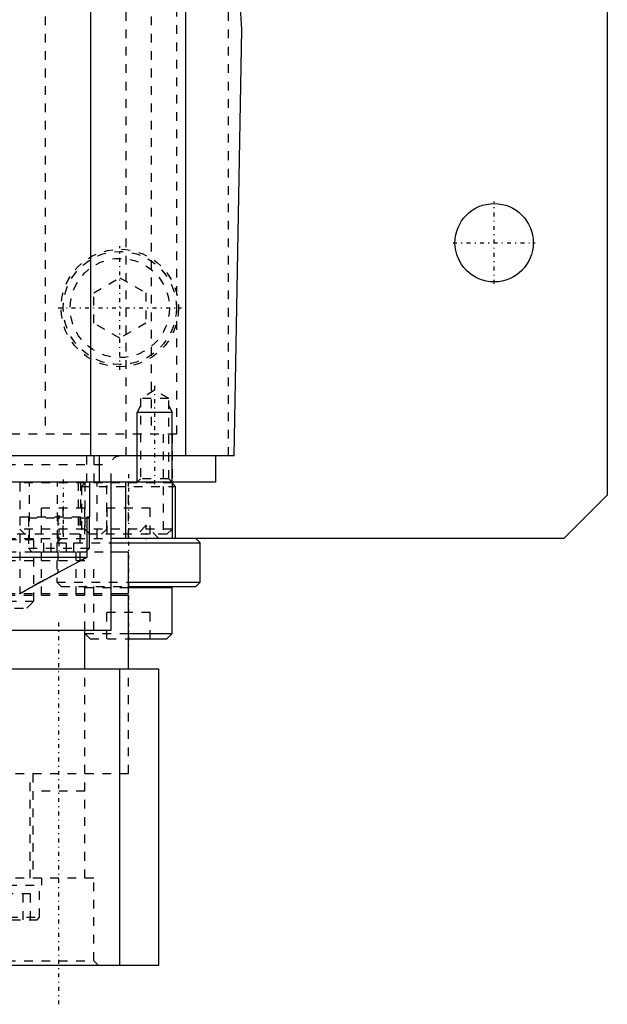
# Model space of a CAD drawing. Extents: x -100 to 100, y -58 to 429.
# Tile 8 of 12: x 32 to 100, y -26 to 87. Entities that reach past the tile are written whole.
import ezdxf

# ---------------------------------------------------------------- set-up
doc = ezdxf.new("R2010")
doc.units = 0
doc.linetypes.add('CENTER', pattern=[1.5, 0.45, -0.5, 0.05, -0.5])
doc.linetypes.add('DASHED', pattern=[2, 1, -1])
for name, color, linetype in [('AM_0', 7, 'CONTINUOUS'), ('AM_10', 7, 'CONTINUOUS'), ('AM_3', 7, 'DASHED'), ('AM_7', 7, 'CENTER')]:
    doc.layers.add(name, color=color, linetype=linetype)

msp = doc.modelspace()

# ---------------------------------------------------------------- linework, layer by layer
at = {"layer": 'AM_0', "color": 7, "linetype": 'CONTINUOUS'}
for p, q in [((58, 85.5), (50.81, 222.76)), ((51.58, 36.5), (51.58, 207.93)), ((40.68, 36.5), (40.68, 177.66)), ((100, 151), (100, 32)), ((57.14, 36.5), (58, 85.5)), ((57.14, 36.5), (0.16, 36.5)), ((41.65, 33.5), (41.65, 36.5)), ((55, 36.5), (55, 33.5)), ((55, 33.5), (-55, 33.5)), ((40.56, 29.5), (40.56, 33.5)), ((43, 16.5), (43, 33.5)), ((44.64, 33.5), (44.64, 27)), ((50, 33.5), (50, 27)), ((50.4, 33), (50, 33.4)), ((50, 33), (50.4, 33)), ((50.4, 27), (50.4, 33)), ((100, 32), (95, 27)), ((40.24, 24.89), (40.24, 29.5)), ((40.24, 29.5), (40.56, 29.5)), ((40.24, 29.4), (40.5, 29.4)), ((40.5, 25.9), (40.5, 29.4)), ((95, 27), (43, 27)), ((43, 26.5), (53.25, 26.5)), ((53.25, 26.5), (52.75, 27)), ((53.25, 22), (53.25, 26.5)), ((27.78, 24.89), (40.24, 24.89)), ((40.24, 25.64), (40.5, 25.9)), ((40.24, 25.9), (40.5, 25.9)), ((43, 25.5), (45, 25.5)), ((45, 20.7), (45, 25.5)), ((39.39, 24.4), (36.87, 23.07)), ((34.12, 21.58), (33.5, 21.24)), ((35.36, 22.26), (34.86, 21.99)), ((45, 22), (53.25, 22)), ((45, 21.5), (52.75, 21.5)), ((52.75, 21.5), (53.25, 22)), ((32.82, 20.85), (32.57, 20.71)), ((43.01, 20.7), (45, 20.7)), ((43.01, 20.5), (45, 20.5)), ((45, 21.4), (50, 21.4)), ((45, 12), (45, 20.5)), ((50, 16.1), (50, 21.4)), ((23.91, 16.5), (43, 16.5)), ((40, 12), (40, 16.5)), ((45, 16.1), (50, 16.1)), ((49.4, 15.5), (50, 16.1)), ((45, 15.5), (49.4, 15.5)), ((48.5, 12), (21.71, 12)), ((44, -22), (44, 12)), ((48.5, -22), (48.5, 12)), ((8, -22), (48.5, -22))]:
    msp.add_line(p, q, dxfattribs=at)
for points in [[(40.24, 24.89, 0), (40.22, 24.88, 0), (40.19, 24.86, 0), (40.16, 24.84, 0), (40.14, 24.83, 0), (40.12, 24.82, 0), (40.08, 24.79, 0), (40.04, 24.77, 0), (39.99, 24.74, 0), (39.95, 24.71, 0), (39.9, 24.69, 0), (39.87, 24.67, 0), (39.85, 24.66, 0), (39.8, 24.63, 0), (39.75, 24.6, 0), (39.69, 24.57, 0), (39.64, 24.54, 0), (39.58, 24.51, 0), (39.56, 24.49, 0), (39.53, 24.48, 0), (39.47, 24.45, 0), (39.42, 24.42, 0), (39.39, 24.4, 0)], [(39.39, 24.4, 0), (39.42, 24.42, 0), (39.47, 24.45, 0), (39.53, 24.48, 0), (39.56, 24.49, 0), (39.58, 24.51, 0), (39.64, 24.54, 0), (39.69, 24.57, 0), (39.75, 24.6, 0), (39.8, 24.63, 0), (39.85, 24.66, 0), (39.87, 24.67, 0), (39.9, 24.69, 0), (39.95, 24.71, 0), (39.99, 24.74, 0), (40.04, 24.77, 0), (40.08, 24.79, 0), (40.12, 24.82, 0), (40.14, 24.83, 0), (40.16, 24.84, 0), (40.19, 24.86, 0), (40.22, 24.88, 0), (40.24, 24.89, 0)], [(32.5, 20.67, 0), (32.5, 20.67, 0), (32.5, 20.67, 0), (32.5, 20.67, 0), (32.5, 20.67, 0), (32.51, 20.67, 0), (32.51, 20.68, 0), (32.52, 20.68, 0), (32.52, 20.68, 0), (32.53, 20.69, 0), (32.54, 20.69, 0), (32.54, 20.7, 0), (32.55, 20.7, 0), (32.56, 20.7, 0), (32.57, 20.71, 0), (32.58, 20.72, 0), (32.59, 20.73, 0), (32.61, 20.73, 0), (32.62, 20.74, 0), (32.62, 20.74, 0), (32.64, 20.75, 0), (32.66, 20.76, 0), (32.67, 20.77, 0), (32.68, 20.77, 0), (32.69, 20.78, 0), (32.71, 20.79, 0), (32.72, 20.8, 0), (32.74, 20.81, 0), (32.76, 20.82, 0), (32.78, 20.83, 0), (32.8, 20.84, 0), (32.83, 20.86, 0), (32.85, 20.87, 0), (32.87, 20.88, 0), (32.88, 20.89, 0), (32.91, 20.9, 0), (32.94, 20.92, 0), (32.96, 20.94, 0), (32.99, 20.95, 0), (33.03, 20.97, 0), (33.04, 20.98, 0), (33.06, 20.99, 0), (33.09, 21.01, 0), (33.12, 21.03, 0), (33.16, 21.05, 0), (33.19, 21.06, 0), (33.23, 21.08, 0), (33.24, 21.1, 0), (33.26, 21.11, 0), (33.3, 21.13, 0), (33.34, 21.15, 0), (33.37, 21.17, 0), (33.41, 21.19, 0), (33.45, 21.21, 0), (33.47, 21.22, 0), (33.49, 21.24, 0), (33.53, 21.26, 0), (33.58, 21.28, 0), (33.62, 21.31, 0), (33.66, 21.33, 0), (33.7, 21.35, 0), (33.73, 21.37, 0), (33.75, 21.38, 0), (33.79, 21.4, 0), (33.84, 21.43, 0), (33.86, 21.44, 0), (33.88, 21.45, 0), (33.93, 21.48, 0), (33.98, 21.51, 0), (34, 21.52, 0), (34.02, 21.53, 0), (34.07, 21.56, 0), (34.12, 21.59, 0), (34.17, 21.61, 0), (34.22, 21.64, 0), (34.27, 21.67, 0), (34.29, 21.68, 0), (34.32, 21.7, 0), (34.37, 21.72, 0), (34.42, 21.75, 0), (34.47, 21.78, 0), (34.52, 21.81, 0), (34.58, 21.84, 0), (34.6, 21.85, 0), (34.63, 21.87, 0), (34.68, 21.9, 0), (34.74, 21.92, 0), (34.79, 21.95, 0), (34.85, 21.98, 0), (34.9, 22.01, 0), (34.93, 22.03, 0), (34.96, 22.04, 0), (35.01, 22.07, 0), (35.07, 22.1, 0), (35.12, 22.13, 0), (35.18, 22.16, 0), (35.24, 22.2, 0), (35.26, 22.21, 0), (35.29, 22.23, 0), (35.35, 22.26, 0), (35.41, 22.29, 0), (35.46, 22.32, 0), (35.52, 22.35, 0), (35.58, 22.38, 0), (35.61, 22.4, 0), (35.64, 22.41, 0), (35.7, 22.44, 0), (35.76, 22.48, 0), (35.79, 22.49, 0), (35.82, 22.51, 0), (35.87, 22.54, 0), (35.93, 22.57, 0), (35.96, 22.59, 0), (35.99, 22.6, 0), (36.05, 22.63, 0), (36.11, 22.67, 0), (36.17, 22.7, 0), (36.23, 22.73, 0), (36.29, 22.76, 0), (36.32, 22.78, 0), (36.35, 22.79, 0), (36.41, 22.83, 0), (36.48, 22.86, 0), (36.54, 22.89, 0), (36.6, 22.92, 0), (36.66, 22.95, 0), (36.69, 22.97, 0), (36.72, 22.99, 0), (36.78, 23.02, 0), (36.84, 23.05, 0), (36.87, 23.07, 0)]]:
    msp.add_polyline3d(points, dxfattribs=at)
msp.add_circle((87, 61), 4.5, dxfattribs=at)
for centre in [(40.4, 29.4), (49.9, 21.4)]:
    msp.add_arc(centre, 0.1, 0, 90, dxfattribs=at)
at = {"layer": 'AM_10', "color": 7, "linetype": 'CONTINUOUS'}
for p, q in [((46.38, 42.3), (46, 41.5)), ((49.62, 42.3), (50, 41.5)), ((50, 41.5), (46, 41.5)), ((46, 33.5), (46, 41.5)), ((50, 33.5), (50, 41.5))]:
    msp.add_line(p, q, dxfattribs=at)
at = {"layer": 'AM_3', "color": 6, "linetype": 'DASHED'}
for p, q in [((47.59, 151), (47.59, 39)), ((50.5, 142), (50.5, 39)), ((56.48, 36.5), (56.48, 114.58)), ((35.44, 109), (35.44, 39)), ((44.73, 36.5), (44.73, 91.5)), ((41, 55.23), (44, 56.96)), ((44, 56.96), (47, 55.23)), ((41, 51.77), (41, 55.23)), ((47, 55.23), (47, 51.77)), ((44, 50.04), (41, 51.77)), ((47, 51.77), (44, 50.04)), ((48, 44.04), (46.38, 43.1)), ((46.38, 43.1), (46.38, 33.88)), ((49.62, 43.1), (46.38, 43.1)), ((49.62, 43.1), (48, 44.04)), ((49.62, 33.88), (49.62, 43.1)), ((50.5, 39), (-50.5, 39)), ((49, 39), (49, 27)), ((50, 39), (50, 33.5)), ((40.23, 33.5), (40.23, 36.5)), ((41, 36.5), (41, 33.5)), ((-43, 35.5), (43, 35.5)), ((43, 33.5), (43, 35.5)), ((32.5, 33.4), (32.5, 29.5)), ((50, 33.4), (32.5, 33.4)), ((33.61, 27), (33.61, 33.5)), ((36.86, 27), (36.86, 33.5)), ((39.22, 33.5), (39.22, 27.5)), ((39.5, 33.5), (39.5, 27)), ((40, 33.4), (39.6, 33)), ((39.6, 33), (39.6, 27)), ((39.6, 33), (50, 33)), ((40, 33.4), (40, 28.1)), ((41.39, 27), (41.39, 33.5)), ((42.5, 28.1), (42.5, 33.4)), ((45, 27), (45, 33.5)), ((46.38, 33.88), (46, 33.5)), ((49.62, 33.88), (46.38, 33.88)), ((50, 33.5), (49.62, 33.88)), ((32.5, 29.5), (32.5, 20.67)), ((32.5, 29.5), (40.24, 29.5)), ((39.98, 30.5), (35.02, 30.5)), ((35.02, 27.5), (35.02, 30.5)), ((36.87, 29.5), (36.87, 23.07)), ((37.5, 27.5), (37.5, 30.5)), ((39.39, 29.5), (39.39, 24.4)), ((39.98, 27.5), (39.98, 30.5)), ((47.48, 30.5), (42.53, 30.5)), ((42.53, 27.5), (42.53, 30.5)), ((47.48, 27.5), (47.48, 30.5)), ((33.5, 29.4), (33.5, 25.9)), ((33.5, 29.4), (40.24, 29.4)), ((47, 28.5), (45.5, 27)), ((48.5, 27), (47, 28.5)), ((39.22, 27.5), (-39.22, 27.5)), ((32.5, 28.1), (33.1, 27.5)), ((50, 28.1), (32.5, 28.1)), ((35.27, 25.5), (35.27, 27.5)), ((36.13, 25.5), (36.13, 27.5)), ((37.87, 25.5), (37.87, 27.5)), ((38.73, 25.5), (38.73, 27.5)), ((49.4, 27.5), (39.22, 27.5)), ((40, 28.1), (40.6, 27.5)), ((41.9, 27.5), (42.5, 28.1)), ((49.4, 27.5), (50, 28.1)), ((-43, 27), (43, 27)), ((21.12, 26.9), (34.12, 26.9)), ((34.12, 26.9), (34.02, 27)), ((34.12, 19.8), (34.12, 26.9)), ((35, 20.5), (35, 27)), ((37.25, 27), (36.75, 26.5)), ((36.75, 26.5), (36.75, 22)), ((36.75, 26.5), (43, 26.5)), ((52.75, 27), (50.4, 27)), ((3.1, 25.5), (43, 25.5)), ((33.5, 25.9), (33.9, 25.5)), ((33.5, 25.9), (40.24, 25.9)), ((33.9, 25.5), (40.1, 25.5)), ((39, 20.5), (39, 25.5)), ((40.1, 25.5), (40.24, 25.64)), ((-41, 24.5), (41, 24.5)), ((40, 16.5), (40, 24.5)), ((41, 16.5), (41, 24.5)), ((36.87, 23.07), (35.36, 22.26)), ((34.86, 21.99), (34.12, 21.58)), ((36.75, 22), (37.25, 21.5)), ((36.75, 22), (45, 22)), ((37.25, 21.5), (45, 21.5)), ((-43.01, 20.7), (43.01, 20.7)), ((-43.01, 20.5), (43.01, 20.5)), ((32.57, 20.71), (32.5, 20.67)), ((33.5, 21.24), (32.82, 20.85)), ((40, 21.4), (45, 21.4)), ((21.12, 19.8), (34.12, 19.8)), ((33.32, 19), (34.12, 19.8)), ((21.92, 19), (33.32, 19)), ((47.5, 18.5), (42.5, 18.5)), ((42.5, 15.5), (42.5, 18.5)), ((47.5, 15.5), (47.5, 18.5)), ((40, 16.1), (40.6, 15.5)), ((40, 16.1), (45, 16.1)), ((40.6, 15.5), (45, 15.5)), ((40, 0), (40, 12)), ((45, 0), (45, 12)), ((-40, 0), (40, 0)), ((33.69, -12), (33.69, 0)), ((34, 0), (34, -12)), ((40, -12), (40, 0)), ((40, 0), (45, 0)), ((40, -2), (34, -2)), ((41, -12), (8, -12)), ((35.04, -12.8), (35.04, -12)), ((41, -21.5), (41, -12)), ((23.16, -12.8), (35.04, -12.8)), ((34.79, -16.5), (34.79, -12.8)), ((33.75, -13.8), (30.29, -13.8)), ((32.89, -16.8), (32.89, -13.8)), ((33.75, -16.8), (33.75, -13.8)), ((29.29, -16.5), (34.79, -16.5)), ((29.59, -16.8), (34.49, -16.8)), ((34.49, -16.8), (34.79, -16.5)), ((-41, -21.5), (41, -21.5)), ((41.5, -22), (41, -21.5))]:
    msp.add_line(p, q, dxfattribs=at)
for radius in [6.75, 6.5, 5.7]:
    msp.add_circle((44, 53.5), radius, dxfattribs=at)
for centre, radius, start, end in [((44, 35.5), 1, 90, 180), ((32.6, 33.4), 0.1, 90, 180), ((40.1, 33.4), 0.1, 90, 180), ((42.4, 33.4), 0.1, 0, 90), ((49.9, 33.4), 0.1, 0, 90), ((33.6, 29.4), 0.1, 90, 180), ((40.1, 21.4), 0.1, 90, 180)]:
    msp.add_arc(centre, radius, start, end, dxfattribs=at)
at = {"layer": 'AM_7', "color": 4, "linetype": 'CENTER'}
for p, q in [((87, 56.27), (87, 65.72)), ((44, 46.41), (44, 60.59)), ((82.28, 61), (91.72, 61)), ((36.91, 53.5), (51.09, 53.5)), ((48, 44.56), (48, 32.97)), ((45, 34.4), (45, 14.6)), ((37.5, 33.8), (37.5, 27.2)), ((37, 29.7), (37, 25.3)), ((47, 28.57), (47, 26.93)), ((37, -26.5), (37, 17.5))]:
    msp.add_line(p, q, dxfattribs=at)

doc.saveas('drawing.dxf')
